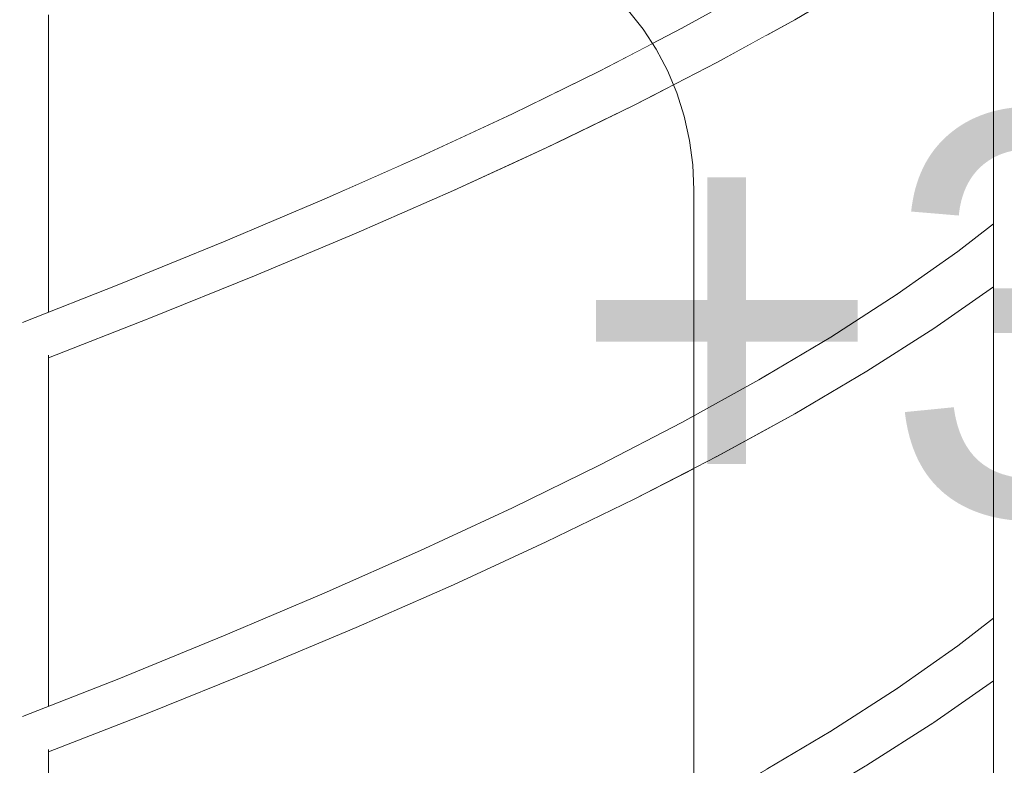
# Model space of a CAD drawing. Header units: millimetres. Extents: x 16408 to 39505, y -6861 to 26364.
# Tile 61 of 85: x 31329 to 31878, y 3965 to 4381. Entities that reach past the tile are written whole.
import ezdxf

# ---------------------------------------------------------------- set-up
doc = ezdxf.new("R2010")
doc.units = ezdxf.units.MM
doc.header["$MEASUREMENT"] = 0
doc.linetypes.add('Wipeout_Contour', pattern=[1000, 0, -1000])
for name, color, linetype, lineweight in [('0_Nr_pióra__1', 7, 'Continuous', 13), ('0_Nr_pióra__103', 7, 'Continuous', 5), ('inw_schody zewnętrzne_Nr_pióra__103', 7, 'Continuous', 5)]:
    doc.layers.add(name, color=color, linetype=linetype, lineweight=lineweight)
doc.layers.add('inw_schody zewnętrzne', color=7, linetype='Continuous')
doc.styles.add('STYL_AUTOMATYCZNY_1', font='txt')

# ---------------------------------------------------------------- blocks, each defined once
blk = doc.blocks.new('Wymiary_12_4', base_point=(32094.07, 3836.43))
at = {"layer": '0_Nr_pióra__1', "color": 7, "lineweight": 13, "insert": (31635.73, 4062.73), "char_height": 225, "attachment_point": 7, "style": 'STYL_AUTOMATYCZNY_1'}
blk.add_mtext('\\A1;{\\pql;\\fCentury Gothic|b0|i0|c238|p34;+3,84}', dxfattribs=at)

msp = doc.modelspace()

# ---------------------------------------------------------------- wipeouts: each hides what was drawn before it
at = {"color": 254, "linetype": 'Wipeout_Contour', "lineweight": 0, "ltscale": 127131.364184}
msp.add_wipeout([(31281.59, 4376.06), (31676.86, 4376.06), (31668.67, 4386.27), (31290.55, 4386.27)], dxfattribs=at).dxf.layer = 'inw_schody zewnętrzne'

# ---------------------------------------------------------------- next in the draw order: wipeouts: each hides what was drawn before it
at = {"color": 254, "linetype": 'Wipeout_Contour', "lineweight": 0, "ltscale": 127124.051831}
msp.add_wipeout([(31273.64, 4364.96), (31684.12, 4364.96), (31676.86, 4376.06), (31281.59, 4376.06)], dxfattribs=at).dxf.layer = 'inw_schody zewnętrzne'

# ---------------------------------------------------------------- next in the draw order: wipeouts: each hides what was drawn before it
at = {"color": 254, "linetype": 'Wipeout_Contour', "lineweight": 0, "ltscale": 127116.478153}
msp.add_wipeout([(31266.78, 4353.09), (31690.39, 4353.09), (31684.12, 4364.96), (31273.64, 4364.96)], dxfattribs=at).dxf.layer = 'inw_schody zewnętrzne'

# ---------------------------------------------------------------- next in the draw order: wipeouts: each hides what was drawn before it
at = {"color": 254, "linetype": 'Wipeout_Contour', "lineweight": 0, "ltscale": 127108.720885}
msp.add_wipeout([(31261.06, 4340.56), (31695.61, 4340.56), (31690.39, 4353.09), (31266.78, 4353.09)], dxfattribs=at).dxf.layer = 'inw_schody zewnętrzne'

# ---------------------------------------------------------------- next in the draw order: wipeouts: each hides what was drawn before it
at = {"color": 254, "linetype": 'Wipeout_Contour', "lineweight": 0, "ltscale": 127100.85933}
msp.add_wipeout([(31256.56, 4327.5), (31699.72, 4327.5), (31695.61, 4340.56), (31261.06, 4340.56)], dxfattribs=at).dxf.layer = 'inw_schody zewnętrzne'

# ---------------------------------------------------------------- next in the draw order: wipeouts: each hides what was drawn before it
at = {"color": 254, "linetype": 'Wipeout_Contour', "lineweight": 0, "ltscale": 127092.973368}
msp.add_wipeout([(31256.56, 4327.5), (31253.32, 4314.04), (31702.69, 4314.04), (31699.72, 4327.5)], dxfattribs=at).dxf.layer = 'inw_schody zewnętrzne'

# ---------------------------------------------------------------- next in the draw order: wipeouts: each hides what was drawn before it
at = {"color": 254, "linetype": 'Wipeout_Contour', "lineweight": 0, "ltscale": 127085.142605}
msp.add_wipeout([(31253.32, 4314.04), (31251.35, 4300.3), (31704.48, 4300.3), (31702.69, 4314.04)], dxfattribs=at).dxf.layer = 'inw_schody zewnętrzne'

# ---------------------------------------------------------------- next in the draw order: wipeouts: each hides what was drawn before it
at = {"color": 254, "linetype": 'Wipeout_Contour', "lineweight": 0, "ltscale": 127077.445509}
msp.add_wipeout([(31250.7, 4286.43), (31705.08, 4286.43), (31704.48, 4300.3), (31251.35, 4300.3)], dxfattribs=at).dxf.layer = 'inw_schody zewnętrzne'

# ---------------------------------------------------------------- next in the draw order: wipeouts: each hides what was drawn before it
at = {"color": 254, "linetype": 'Wipeout_Contour', "lineweight": 0, "ltscale": 126970.644433}
msp.add_wipeout([(31705.08, 4286.43), (31250.7, 4286.43), (31250.7, 3886.43), (31705.08, 3886.43)], dxfattribs=at).dxf.layer = 'inw_schody zewnętrzne'

# ---------------------------------------------------------------- next in the draw order: wipeouts: each hides what was drawn before it
at = {"color": 254, "linetype": 'Wipeout_Contour', "lineweight": 0, "ltscale": 126541.43912}
msp.add_wipeout([(31400.86, 4214.52), (31331.35, 4191.57), (31344.76, 4194.13), (31344.76, 4192.66)], dxfattribs=at)
at = {"color": 254, "linetype": 'Wipeout_Contour', "lineweight": 0, "ltscale": 126427.672072}
msp.add_wipeout([(31400.86, 3994.52), (31331.35, 3971.57), (31344.76, 3974.13), (31344.76, 3972.66)], dxfattribs=at)
at = {"color": 254, "linetype": 'Wipeout_Contour', "lineweight": 0, "ltscale": 671241.019452}
msp.add_wipeout([(31702.69, 4314.04), (31704.48, 4300.3), (31705.08, 4286.43), (31705.08, 3886.43), (31611.3, 3886.43), (31611.3, 3836.43), (31745.68, 3836.43), (31745.68, 4856.43), (31611.3, 4856.43), (31611.3, 4422.51), (31617.03, 4420.96), (31628.46, 4416.45), (31639.44, 4410.67), (31649.87, 4403.66), (31659.65, 4395.51), (31668.67, 4386.27), (31676.86, 4376.06), (31684.12, 4364.96), (31690.39, 4353.09), (31695.61, 4340.56), (31699.72, 4327.5)], dxfattribs=at).dxf.layer = 'inw_schody zewnętrzne'

# ---------------------------------------------------------------- next in the draw order: linework, layer by layer
at = {"layer": 'inw_schody zewnętrzne_Nr_pióra__103', "color": 7, "linetype": 'Continuous', "lineweight": 5}
for p, q in [((31699.72, 4327.5), (31702.69, 4314.04)), ((31702.69, 4314.04), (31704.48, 4300.3)), ((31704.48, 4300.3), (31705.08, 4286.43))]:
    msp.add_line(p, q, dxfattribs=at)

# ---------------------------------------------------------------- next in the draw order: wipeouts: each hides what was drawn before it
at = {"color": 254, "linetype": 'Wipeout_Contour', "lineweight": 0, "ltscale": 126573.459007}
msp.add_wipeout([(31389.05, 4214.52), (31330.55, 4191.41), (31331.35, 4191.57), (31400.86, 4214.52)], dxfattribs=at)
at = {"color": 254, "linetype": 'Wipeout_Contour', "lineweight": 0, "ltscale": 126459.582801}
msp.add_wipeout([(31389.05, 3994.52), (31330.55, 3971.42), (31331.35, 3971.57), (31400.86, 3994.52)], dxfattribs=at)
at = {"color": 254, "linetype": 'Wipeout_Contour', "lineweight": 0, "ltscale": 224660.103691}
msp.add_wipeout([(31874.7, 4856.43), (31745.68, 4856.43), (31745.68, 3836.43), (31833.82, 3836.43), (31846.37, 3846.01), (31847.43, 3846.87), (31874.7, 3846.87)], dxfattribs=at).dxf.layer = 'inw_schody zewnętrzne'

# ---------------------------------------------------------------- next in the draw order: wipeouts: each hides what was drawn before it
at = {"color": 254, "linetype": 'Wipeout_Contour', "lineweight": 0, "ltscale": 95097.517163}
msp.add_wipeout([(31459.88, 4238.36), (31389.05, 4214.52), (31400.86, 4214.52)], dxfattribs=at)
at = {"color": 254, "linetype": 'Wipeout_Contour', "lineweight": 0, "ltscale": 95011.857616}
msp.add_wipeout([(31389.05, 3994.52), (31400.86, 3994.52), (31459.88, 4018.36)], dxfattribs=at)
at = {"color": 254, "linetype": 'Wipeout_Contour', "lineweight": 0, "ltscale": 96048.453144}
msp.add_wipeout([(31741.42, 3960.43), (31784.71, 3965.23), (31781.51, 3984.27)], dxfattribs=at)

# ---------------------------------------------------------------- next in the draw order: wipeouts: each hides what was drawn before it
at = {"color": 254, "linetype": 'Wipeout_Contour', "lineweight": 0, "ltscale": 95146.202776}
msp.add_wipeout([(31389.05, 4214.52), (31459.88, 4238.36), (31447.3, 4238.36)], dxfattribs=at)
at = {"color": 254, "linetype": 'Wipeout_Contour', "lineweight": 0, "ltscale": 95060.414649}
msp.add_wipeout([(31389.05, 3994.52), (31459.88, 4018.36), (31447.3, 4018.36)], dxfattribs=at)
at = {"color": 254, "linetype": 'Wipeout_Contour', "lineweight": 0, "ltscale": 96167.19323}
msp.add_wipeout([(31784.71, 3965.23), (31801.77, 3965.23), (31839.04, 3989.07)], dxfattribs=at)

# ---------------------------------------------------------------- next in the draw order: wipeouts: each hides what was drawn before it
at = {"color": 254, "linetype": 'Wipeout_Contour', "lineweight": 0, "ltscale": 95071.172745}
msp.add_wipeout([(31447.3, 4238.36), (31384.11, 4233.56), (31389.05, 4214.52)], dxfattribs=at)
at = {"color": 254, "linetype": 'Wipeout_Contour', "lineweight": 0, "ltscale": 94985.351514}
msp.add_wipeout([(31447.3, 4018.36), (31384.11, 4013.56), (31389.05, 3994.52)], dxfattribs=at)
at = {"color": 254, "linetype": 'Wipeout_Contour', "lineweight": 0, "ltscale": 96189.480078}
msp.add_wipeout([(31784.71, 3965.23), (31839.04, 3989.07), (31821.49, 3989.07)], dxfattribs=at)

# ---------------------------------------------------------------- next in the draw order: wipeouts: each hides what was drawn before it
at = {"color": 254, "linetype": 'Wipeout_Contour', "lineweight": 0, "ltscale": 95128.992023}
msp.add_wipeout([(31442.54, 4257.4), (31384.11, 4233.56), (31447.3, 4238.36)], dxfattribs=at)
at = {"color": 254, "linetype": 'Wipeout_Contour', "lineweight": 0, "ltscale": 94892.939231}
msp.add_wipeout([(31330.39, 4210.22), (31330.55, 4191.42), (31389.05, 4214.52)], dxfattribs=at)
at = {"color": 254, "linetype": 'Wipeout_Contour', "lineweight": 0, "ltscale": 95042.929403}
msp.add_wipeout([(31442.54, 4037.4), (31384.11, 4013.56), (31447.3, 4018.36)], dxfattribs=at)
at = {"color": 254, "linetype": 'Wipeout_Contour', "lineweight": 0, "ltscale": 94807.445783}
msp.add_wipeout([(31330.39, 3990.22), (31330.55, 3971.42), (31389.05, 3994.52)], dxfattribs=at)
at = {"color": 254, "linetype": 'Wipeout_Contour', "lineweight": 0, "ltscale": 96132.370404}
msp.add_wipeout([(31781.51, 3984.27), (31784.71, 3965.23), (31821.49, 3989.07)], dxfattribs=at)

# ---------------------------------------------------------------- next in the draw order: linework, layer by layer
at = {"layer": '0_Nr_pióra__103', "color": 7, "linetype": 'Continuous', "lineweight": 5}
for p, q in [((31344.76, 3836.43), (31344.76, 3974.13)), ((31761.4, 3941.39), (31801.77, 3965.23))]:
    msp.add_line(p, q, dxfattribs=at)

# ---------------------------------------------------------------- next in the draw order: wipeouts: each hides what was drawn before it
at = {"color": 254, "linetype": 'Wipeout_Contour', "lineweight": 0, "ltscale": 95279.494444}
msp.add_wipeout([(31447.3, 4238.36), (31459.88, 4238.36), (31516.62, 4262.2)], dxfattribs=at)
at = {"color": 254, "linetype": 'Wipeout_Contour', "lineweight": 0, "ltscale": 126563.407036}
msp.add_wipeout([(31330.41, 4212.42), (31330.39, 4210.22), (31389.05, 4214.52), (31384.11, 4233.56)], dxfattribs=at)
at = {"color": 254, "linetype": 'Wipeout_Contour', "lineweight": 0, "ltscale": 95193.502818}
msp.add_wipeout([(31447.3, 4018.36), (31459.88, 4018.36), (31516.62, 4042.2)], dxfattribs=at)
at = {"color": 254, "linetype": 'Wipeout_Contour', "lineweight": 0, "ltscale": 126449.117119}
msp.add_wipeout([(31330.41, 3992.42), (31330.39, 3990.22), (31389.05, 3994.52), (31384.11, 4013.56)], dxfattribs=at)
at = {"color": 254, "linetype": 'Wipeout_Contour', "lineweight": 0, "ltscale": 96170.36398}
msp.add_wipeout([(31781.51, 3984.27), (31821.49, 3989.07), (31818.55, 4008.1)], dxfattribs=at)

# ---------------------------------------------------------------- next in the draw order: linework, layer by layer
at = {"layer": '0_Nr_pióra__103', "color": 7, "linetype": 'Continuous', "lineweight": 5}
for p, q in [((31344.76, 4218.07), (31344.76, 4384.13)), ((31330.41, 4212.42), (31384.11, 4233.56)), ((31344.76, 4192.66), (31400.86, 4214.52)), ((31344.76, 3998.07), (31344.76, 4194.13)), ((31330.41, 3992.42), (31384.11, 4013.56)), ((31344.76, 3972.66), (31400.86, 3994.52)), ((31741.42, 3960.43), (31781.51, 3984.27))]:
    msp.add_line(p, q, dxfattribs=at)

# ---------------------------------------------------------------- next in the draw order: wipeouts: each hides what was drawn before it
at = {"color": 254, "linetype": 'Wipeout_Contour', "lineweight": 0, "ltscale": 95325.212157}
msp.add_wipeout([(31447.3, 4238.36), (31516.62, 4262.2), (31503.29, 4262.2)], dxfattribs=at)
at = {"color": 254, "linetype": 'Wipeout_Contour', "lineweight": 0, "ltscale": 95239.089682}
msp.add_wipeout([(31447.3, 4018.36), (31516.62, 4042.2), (31503.29, 4042.2)], dxfattribs=at)
at = {"color": 254, "linetype": 'Wipeout_Contour', "lineweight": 0, "ltscale": 128405.917365}
msp.add_wipeout([(31872.31, 4012.53), (31821.49, 3989.07), (31839.04, 3989.07), (31872.31, 4012.34)], dxfattribs=at)

# ---------------------------------------------------------------- next in the draw order: wipeouts: each hides what was drawn before it
at = {"color": 254, "linetype": 'Wipeout_Contour', "lineweight": 0, "ltscale": 95251.855656}
msp.add_wipeout([(31442.54, 4257.4), (31447.3, 4238.36), (31503.29, 4262.2)], dxfattribs=at)
at = {"color": 254, "linetype": 'Wipeout_Contour', "lineweight": 0, "ltscale": 95165.701393}
msp.add_wipeout([(31442.54, 4037.4), (31447.3, 4018.36), (31503.29, 4042.2)], dxfattribs=at)
at = {"color": 254, "linetype": 'Wipeout_Contour', "lineweight": 0, "ltscale": 128424.723868}
msp.add_wipeout([(31855.12, 4012.9), (31821.49, 3989.07), (31872.31, 4012.53), (31872.31, 4012.9)], dxfattribs=at)

# ---------------------------------------------------------------- next in the draw order: linework, layer by layer
at = {"layer": '0_Nr_pióra__103', "color": 7, "linetype": 'Continuous', "lineweight": 5}
for p, q in [((31400.86, 4214.52), (31459.88, 4238.36)), ((31400.86, 3994.52), (31459.88, 4018.36))]:
    msp.add_line(p, q, dxfattribs=at)

# ---------------------------------------------------------------- next in the draw order: wipeouts: each hides what was drawn before it
at = {"color": 254, "linetype": 'Wipeout_Contour', "lineweight": 0, "ltscale": 95307.6431}
msp.add_wipeout([(31442.54, 4257.4), (31503.29, 4262.2), (31498.72, 4281.24)], dxfattribs=at)
at = {"color": 254, "linetype": 'Wipeout_Contour', "lineweight": 0, "ltscale": 95221.246264}
msp.add_wipeout([(31442.54, 4037.4), (31503.29, 4042.2), (31498.72, 4061.24)], dxfattribs=at)
at = {"color": 254, "linetype": 'Wipeout_Contour', "lineweight": 0, "ltscale": 96247.881121}
msp.add_wipeout([(31855.12, 4012.9), (31818.55, 4008.1), (31821.49, 3989.07)], dxfattribs=at)

# ---------------------------------------------------------------- next in the draw order: linework, layer by layer
at = {"layer": '0_Nr_pióra__103', "color": 7, "linetype": 'Continuous', "lineweight": 5}
for p, q in [((31384.11, 4233.56), (31442.54, 4257.4)), ((31384.11, 4013.56), (31442.54, 4037.4)), ((31801.77, 3965.23), (31839.04, 3989.07))]:
    msp.add_line(p, q, dxfattribs=at)

# ---------------------------------------------------------------- next in the draw order: wipeouts: each hides what was drawn before it
at = {"color": 254, "linetype": 'Wipeout_Contour', "lineweight": 0, "ltscale": 95454.579567}
msp.add_wipeout([(31503.29, 4262.2), (31516.62, 4262.2), (31570.92, 4286.04)], dxfattribs=at)
at = {"color": 254, "linetype": 'Wipeout_Contour', "lineweight": 0, "ltscale": 95368.250889}
msp.add_wipeout([(31503.29, 4042.2), (31516.62, 4042.2), (31570.92, 4066.04)], dxfattribs=at)
at = {"color": 254, "linetype": 'Wipeout_Contour', "lineweight": 0, "ltscale": 96283.03599}
msp.add_wipeout([(31852.44, 4031.94), (31818.55, 4008.1), (31855.12, 4012.9)], dxfattribs=at)

# ---------------------------------------------------------------- next in the draw order: linework, layer by layer
at = {"layer": '0_Nr_pióra__103', "color": 7, "linetype": 'Continuous', "lineweight": 5}
msp.add_line((31781.51, 3984.27), (31818.55, 4008.1), dxfattribs=at)

# ---------------------------------------------------------------- next in the draw order: wipeouts: each hides what was drawn before it
at = {"color": 254, "linetype": 'Wipeout_Contour', "lineweight": 0, "ltscale": 95497.229248}
msp.add_wipeout([(31556.88, 4286.04), (31503.29, 4262.2), (31570.92, 4286.04)], dxfattribs=at)
at = {"color": 254, "linetype": 'Wipeout_Contour', "lineweight": 0, "ltscale": 95410.767343}
msp.add_wipeout([(31556.88, 4066.04), (31503.29, 4042.2), (31570.92, 4066.04)], dxfattribs=at)
at = {"color": 254, "linetype": 'Wipeout_Contour', "lineweight": 0, "ltscale": 96355.251519}
msp.add_wipeout([(31855.12, 4012.9), (31872.31, 4012.9), (31872.31, 4021.3)], dxfattribs=at)

# ---------------------------------------------------------------- next in the draw order: wipeouts: each hides what was drawn before it
at = {"color": 254, "linetype": 'Wipeout_Contour', "lineweight": 0, "ltscale": 95425.719576}
msp.add_wipeout([(31498.72, 4281.24), (31503.29, 4262.2), (31556.88, 4286.04)], dxfattribs=at)
at = {"color": 254, "linetype": 'Wipeout_Contour', "lineweight": 0, "ltscale": 95339.227357}
msp.add_wipeout([(31498.72, 4061.24), (31503.29, 4042.2), (31556.88, 4066.04)], dxfattribs=at)
at = {"color": 254, "linetype": 'Wipeout_Contour', "lineweight": 0, "ltscale": 96357.01158}
msp.add_wipeout([(31855.12, 4012.9), (31872.31, 4021.3), (31872.31, 4026.35)], dxfattribs=at)

# ---------------------------------------------------------------- next in the draw order: linework, layer by layer
at = {"layer": '0_Nr_pióra__103', "color": 7, "linetype": 'Continuous', "lineweight": 5}
for p, q in [((31459.88, 4238.36), (31516.62, 4262.2)), ((31459.88, 4018.36), (31516.62, 4042.2))]:
    msp.add_line(p, q, dxfattribs=at)

# ---------------------------------------------------------------- next in the draw order: wipeouts: each hides what was drawn before it
at = {"color": 254, "linetype": 'Wipeout_Contour', "lineweight": 0, "ltscale": 95479.354837}
msp.add_wipeout([(31552.52, 4305.07), (31498.72, 4281.24), (31556.88, 4286.04)], dxfattribs=at)
at = {"color": 254, "linetype": 'Wipeout_Contour', "lineweight": 0, "ltscale": 95392.618727}
msp.add_wipeout([(31552.52, 4085.07), (31498.72, 4061.24), (31556.88, 4066.04)], dxfattribs=at)
at = {"color": 254, "linetype": 'Wipeout_Contour', "lineweight": 0, "ltscale": 128465.726983}
msp.add_wipeout([(31852.44, 4031.94), (31855.12, 4012.9), (31872.31, 4026.35), (31872.31, 4034.82)], dxfattribs=at)

# ---------------------------------------------------------------- next in the draw order: linework, layer by layer
at = {"layer": '0_Nr_pióra__103', "color": 7, "linetype": 'Continuous', "lineweight": 5}
for p, q in [((31442.54, 4257.4), (31498.72, 4281.24)), ((31442.54, 4037.4), (31498.72, 4061.24)), ((31839.04, 3989.07), (31872.31, 4012.34))]:
    msp.add_line(p, q, dxfattribs=at)

# ---------------------------------------------------------------- next in the draw order: wipeouts: each hides what was drawn before it
at = {"color": 254, "linetype": 'Wipeout_Contour', "lineweight": 0, "ltscale": 95622.380994}
msp.add_wipeout([(31622.67, 4309.87), (31556.88, 4286.04), (31570.92, 4286.04)], dxfattribs=at)
at = {"color": 254, "linetype": 'Wipeout_Contour', "lineweight": 0, "ltscale": 95535.709891}
msp.add_wipeout([(31622.67, 4089.87), (31556.88, 4066.04), (31570.92, 4066.04)], dxfattribs=at)
at = {"color": 254, "linetype": 'Wipeout_Contour', "lineweight": 0, "ltscale": 96361.023534}
msp.add_wipeout([(31852.44, 4031.94), (31872.31, 4034.82), (31872.31, 4047.37)], dxfattribs=at)

# ---------------------------------------------------------------- next in the draw order: linework, layer by layer
at = {"layer": '0_Nr_pióra__103', "color": 7, "linetype": 'Continuous', "lineweight": 5}
for p, q in [((31852.44, 4031.94), (31872.31, 4047.37)), ((31818.55, 4008.1), (31852.44, 4031.94))]:
    msp.add_line(p, q, dxfattribs=at)

# ---------------------------------------------------------------- next in the draw order: wipeouts: each hides what was drawn before it
at = {"color": 254, "linetype": 'Wipeout_Contour', "lineweight": 0, "ltscale": 95661.87019}
msp.add_wipeout([(31556.88, 4286.04), (31622.67, 4309.87), (31607.96, 4309.87)], dxfattribs=at)
at = {"color": 254, "linetype": 'Wipeout_Contour', "lineweight": 0, "ltscale": 95575.063375}
msp.add_wipeout([(31556.88, 4066.04), (31622.67, 4089.87), (31607.96, 4089.87)], dxfattribs=at)

# ---------------------------------------------------------------- next in the draw order: wipeouts: each hides what was drawn before it
at = {"color": 254, "linetype": 'Wipeout_Contour', "lineweight": 0, "ltscale": 95592.376063}
msp.add_wipeout([(31607.96, 4309.87), (31552.52, 4305.07), (31556.88, 4286.04)], dxfattribs=at)
at = {"color": 254, "linetype": 'Wipeout_Contour', "lineweight": 0, "ltscale": 95505.540564}
msp.add_wipeout([(31607.96, 4089.87), (31552.52, 4085.07), (31556.88, 4066.04)], dxfattribs=at)

# ---------------------------------------------------------------- next in the draw order: linework, layer by layer
at = {"layer": '0_Nr_pióra__103', "color": 7, "linetype": 'Continuous', "lineweight": 5}
for p, q in [((31516.62, 4262.2), (31570.92, 4286.04)), ((31516.62, 4042.2), (31570.92, 4066.04))]:
    msp.add_line(p, q, dxfattribs=at)

# ---------------------------------------------------------------- next in the draw order: wipeouts: each hides what was drawn before it
at = {"color": 254, "linetype": 'Wipeout_Contour', "lineweight": 0, "ltscale": 95643.743995}
msp.add_wipeout([(31603.81, 4328.91), (31552.52, 4305.07), (31607.96, 4309.87)], dxfattribs=at)
at = {"color": 254, "linetype": 'Wipeout_Contour', "lineweight": 0, "ltscale": 95556.663156}
msp.add_wipeout([(31603.81, 4108.91), (31552.52, 4085.07), (31607.96, 4089.87)], dxfattribs=at)

# ---------------------------------------------------------------- next in the draw order: linework, layer by layer
at = {"layer": '0_Nr_pióra__103', "color": 7, "linetype": 'Continuous', "lineweight": 5}
for p, q in [((31498.72, 4281.24), (31552.52, 4305.07)), ((31498.72, 4061.24), (31552.52, 4085.07))]:
    msp.add_line(p, q, dxfattribs=at)

# ---------------------------------------------------------------- next in the draw order: wipeouts: each hides what was drawn before it
at = {"color": 254, "linetype": 'Wipeout_Contour', "lineweight": 0, "ltscale": 95782.524647}
msp.add_wipeout([(31671.75, 4333.71), (31607.96, 4309.87), (31622.67, 4309.87)], dxfattribs=at)
at = {"color": 254, "linetype": 'Wipeout_Contour', "lineweight": 0, "ltscale": 95695.505356}
msp.add_wipeout([(31671.75, 4113.71), (31607.96, 4089.87), (31622.67, 4089.87)], dxfattribs=at)

# ---------------------------------------------------------------- next in the draw order: wipeouts: each hides what was drawn before it
at = {"color": 254, "linetype": 'Wipeout_Contour', "lineweight": 0, "ltscale": 95818.768829}
msp.add_wipeout([(31656.39, 4333.71), (31607.96, 4309.87), (31671.75, 4333.71)], dxfattribs=at)
at = {"color": 254, "linetype": 'Wipeout_Contour', "lineweight": 0, "ltscale": 95731.611241}
msp.add_wipeout([(31656.39, 4113.71), (31607.96, 4089.87), (31671.75, 4113.71)], dxfattribs=at)

# ---------------------------------------------------------------- next in the draw order: wipeouts: each hides what was drawn before it
at = {"color": 254, "linetype": 'Wipeout_Contour', "lineweight": 0, "ltscale": 95751.453962}
msp.add_wipeout([(31603.81, 4328.91), (31607.96, 4309.87), (31656.39, 4333.71)], dxfattribs=at)
at = {"color": 254, "linetype": 'Wipeout_Contour', "lineweight": 0, "ltscale": 95664.269472}
msp.add_wipeout([(31656.39, 4113.71), (31603.81, 4108.91), (31607.96, 4089.87)], dxfattribs=at)

# ---------------------------------------------------------------- next in the draw order: linework, layer by layer
at = {"layer": '0_Nr_pióra__103', "color": 7, "linetype": 'Continuous', "lineweight": 5}
for p, q in [((31570.92, 4286.04), (31622.67, 4309.87)), ((31570.92, 4066.04), (31622.67, 4089.87))]:
    msp.add_line(p, q, dxfattribs=at)

# ---------------------------------------------------------------- next in the draw order: wipeouts: each hides what was drawn before it
at = {"color": 254, "linetype": 'Wipeout_Contour', "lineweight": 0, "ltscale": 95800.444918}
msp.add_wipeout([(31652.46, 4352.75), (31603.81, 4328.91), (31656.39, 4333.71)], dxfattribs=at)
at = {"color": 254, "linetype": 'Wipeout_Contour', "lineweight": 0, "ltscale": 95713.013511}
msp.add_wipeout([(31652.46, 4132.75), (31603.81, 4108.91), (31656.39, 4113.71)], dxfattribs=at)

# ---------------------------------------------------------------- next in the draw order: linework, layer by layer
at = {"layer": '0_Nr_pióra__103', "color": 7, "linetype": 'Continuous', "lineweight": 5}
for p, q in [((31552.52, 4305.07), (31603.81, 4328.91)), ((31552.52, 4085.07), (31603.81, 4108.91))]:
    msp.add_line(p, q, dxfattribs=at)

# ---------------------------------------------------------------- next in the draw order: wipeouts: each hides what was drawn before it
at = {"color": 254, "linetype": 'Wipeout_Contour', "lineweight": 0, "ltscale": 95934.654781}
msp.add_wipeout([(31656.39, 4333.71), (31671.75, 4333.71), (31718.03, 4357.55)], dxfattribs=at)
at = {"color": 254, "linetype": 'Wipeout_Contour', "lineweight": 0, "ltscale": 95847.281158}
msp.add_wipeout([(31656.39, 4113.71), (31671.75, 4113.71), (31718.03, 4137.55)], dxfattribs=at)

# ---------------------------------------------------------------- next in the draw order: wipeouts: each hides what was drawn before it
at = {"color": 254, "linetype": 'Wipeout_Contour', "lineweight": 0, "ltscale": 95967.577679}
msp.add_wipeout([(31702.06, 4357.55), (31656.39, 4333.71), (31718.03, 4357.55)], dxfattribs=at)
at = {"color": 254, "linetype": 'Wipeout_Contour', "lineweight": 0, "ltscale": 95880.063081}
msp.add_wipeout([(31702.06, 4137.55), (31656.39, 4113.71), (31718.03, 4137.55)], dxfattribs=at)

# ---------------------------------------------------------------- next in the draw order: wipeouts: each hides what was drawn before it
at = {"color": 254, "linetype": 'Wipeout_Contour', "lineweight": 0, "ltscale": 95902.60034}
msp.add_wipeout([(31652.46, 4352.75), (31656.39, 4333.71), (31702.06, 4357.55)], dxfattribs=at)
at = {"color": 254, "linetype": 'Wipeout_Contour', "lineweight": 0, "ltscale": 95815.06077}
msp.add_wipeout([(31652.46, 4132.75), (31656.39, 4113.71), (31702.06, 4137.55)], dxfattribs=at)

# ---------------------------------------------------------------- next in the draw order: linework, layer by layer
at = {"layer": '0_Nr_pióra__103', "color": 7, "linetype": 'Continuous', "lineweight": 5}
for p, q in [((31622.67, 4309.87), (31671.75, 4333.71)), ((31622.67, 4089.87), (31671.75, 4113.71))]:
    msp.add_line(p, q, dxfattribs=at)
at = {"layer": 'inw_schody zewnętrzne_Nr_pióra__103', "color": 7, "linetype": 'Continuous', "lineweight": 5}
msp.add_line((31695.61, 4340.56), (31699.72, 4327.5), dxfattribs=at)

# ---------------------------------------------------------------- next in the draw order: wipeouts: each hides what was drawn before it
at = {"color": 254, "linetype": 'Wipeout_Contour', "lineweight": 0, "ltscale": 95949.110348}
msp.add_wipeout([(31698.37, 4376.59), (31652.46, 4352.75), (31702.06, 4357.55)], dxfattribs=at)
at = {"color": 254, "linetype": 'Wipeout_Contour', "lineweight": 0, "ltscale": 95861.322158}
msp.add_wipeout([(31698.37, 4156.59), (31652.46, 4132.75), (31702.06, 4137.55)], dxfattribs=at)

# ---------------------------------------------------------------- next in the draw order: linework, layer by layer
at = {"layer": '0_Nr_pióra__103', "color": 7, "linetype": 'Continuous', "lineweight": 5}
for p, q in [((31603.81, 4328.91), (31652.46, 4352.75)), ((31603.81, 4108.91), (31652.46, 4132.75))]:
    msp.add_line(p, q, dxfattribs=at)
at = {"layer": 'inw_schody zewnętrzne_Nr_pióra__103', "color": 7, "linetype": 'Continuous', "lineweight": 5}
for p, q in [((31668.67, 4386.27), (31676.86, 4376.06)), ((31676.86, 4376.06), (31684.12, 4364.96)), ((31684.12, 4364.96), (31690.39, 4353.09)), ((31690.39, 4353.09), (31695.61, 4340.56))]:
    msp.add_line(p, q, dxfattribs=at)

# ---------------------------------------------------------------- next in the draw order: wipeouts: each hides what was drawn before it
at = {"color": 254, "linetype": 'Wipeout_Contour', "lineweight": 0, "ltscale": 96078.43484}
msp.add_wipeout([(31761.4, 4381.39), (31702.06, 4357.55), (31718.03, 4357.55)], dxfattribs=at)
at = {"color": 254, "linetype": 'Wipeout_Contour', "lineweight": 0, "ltscale": 95990.700375}
msp.add_wipeout([(31761.4, 4161.39), (31702.06, 4137.55), (31718.03, 4137.55)], dxfattribs=at)

# ---------------------------------------------------------------- next in the draw order: wipeouts: each hides what was drawn before it
at = {"color": 254, "linetype": 'Wipeout_Contour', "lineweight": 0, "ltscale": 96107.968603}
msp.add_wipeout([(31702.06, 4357.55), (31761.4, 4381.39), (31744.87, 4381.39)], dxfattribs=at)
at = {"color": 254, "linetype": 'Wipeout_Contour', "lineweight": 0, "ltscale": 96020.090397}
msp.add_wipeout([(31702.06, 4137.55), (31761.4, 4161.39), (31744.87, 4161.39)], dxfattribs=at)

# ---------------------------------------------------------------- next in the draw order: wipeouts: each hides what was drawn before it
at = {"color": 254, "linetype": 'Wipeout_Contour', "lineweight": 0, "ltscale": 96045.48123}
msp.add_wipeout([(31698.37, 4376.59), (31702.06, 4357.55), (31744.87, 4381.39)], dxfattribs=at)
at = {"color": 254, "linetype": 'Wipeout_Contour', "lineweight": 0, "ltscale": 95957.580126}
msp.add_wipeout([(31698.37, 4156.59), (31702.06, 4137.55), (31744.87, 4161.39)], dxfattribs=at)

# ---------------------------------------------------------------- next in the draw order: linework, layer by layer
at = {"layer": '0_Nr_pióra__103', "color": 7, "linetype": 'Continuous', "lineweight": 5}
for p, q in [((31671.75, 4333.71), (31718.03, 4357.55)), ((31671.75, 4113.71), (31718.03, 4137.55))]:
    msp.add_line(p, q, dxfattribs=at)

# ---------------------------------------------------------------- next in the draw order: wipeouts: each hides what was drawn before it
at = {"color": 254, "linetype": 'Wipeout_Contour', "lineweight": 0, "ltscale": 96089.41237}
msp.add_wipeout([(31698.37, 4376.59), (31744.87, 4381.39), (31741.42, 4400.43)], dxfattribs=at)
at = {"color": 254, "linetype": 'Wipeout_Contour', "lineweight": 0, "ltscale": 96001.260823}
msp.add_wipeout([(31698.37, 4156.59), (31744.87, 4161.39), (31741.42, 4180.43)], dxfattribs=at)

# ---------------------------------------------------------------- next in the draw order: linework, layer by layer
at = {"layer": '0_Nr_pióra__103', "color": 7, "linetype": 'Continuous', "lineweight": 5}
for p, q in [((31652.46, 4352.75), (31698.37, 4376.59)), ((31652.46, 4132.75), (31698.37, 4156.59))]:
    msp.add_line(p, q, dxfattribs=at)
at = {"layer": 'inw_schody zewnętrzne_Nr_pióra__103', "color": 7, "linetype": 'Continuous', "lineweight": 5}
msp.add_line((31705.08, 4286.43), (31705.08, 3886.43), dxfattribs=at)

# ---------------------------------------------------------------- next in the draw order: wipeouts: each hides what was drawn before it
at = {"color": 254, "linetype": 'Wipeout_Contour', "lineweight": 0, "ltscale": 96213.548234}
msp.add_wipeout([(31744.87, 4381.39), (31761.4, 4381.39), (31801.77, 4405.23)], dxfattribs=at)
at = {"color": 254, "linetype": 'Wipeout_Contour', "lineweight": 0, "ltscale": 96125.446063}
msp.add_wipeout([(31744.87, 4161.39), (31761.4, 4161.39), (31801.77, 4185.23)], dxfattribs=at)

# ---------------------------------------------------------------- next in the draw order: wipeouts: each hides what was drawn before it
at = {"color": 254, "linetype": 'Wipeout_Contour', "lineweight": 0, "ltscale": 96239.633761}
msp.add_wipeout([(31744.87, 4381.39), (31801.77, 4405.23), (31784.71, 4405.23)], dxfattribs=at)
at = {"color": 254, "linetype": 'Wipeout_Contour', "lineweight": 0, "ltscale": 96151.384998}
msp.add_wipeout([(31744.87, 4161.39), (31801.77, 4185.23), (31784.71, 4185.23)], dxfattribs=at)

# ---------------------------------------------------------------- next in the draw order: wipeouts: each hides what was drawn before it
at = {"color": 254, "linetype": 'Wipeout_Contour', "lineweight": 0, "ltscale": 96179.78252}
msp.add_wipeout([(31741.42, 4400.43), (31744.87, 4381.39), (31784.71, 4405.23)], dxfattribs=at)
at = {"color": 254, "linetype": 'Wipeout_Contour', "lineweight": 0, "ltscale": 96091.513075}
msp.add_wipeout([(31741.42, 4180.43), (31744.87, 4161.39), (31784.71, 4185.23)], dxfattribs=at)

# ---------------------------------------------------------------- next in the draw order: linework, layer by layer
at = {"layer": '0_Nr_pióra__103', "color": 7, "linetype": 'Continuous', "lineweight": 5}
for p, q in [((31761.4, 4381.39), (31801.77, 4405.23)), ((31698.37, 4376.59), (31741.42, 4400.43)), ((31718.03, 4357.55), (31761.4, 4381.39)), ((31718.03, 4137.55), (31761.4, 4161.39))]:
    msp.add_line(p, q, dxfattribs=at)

# ---------------------------------------------------------------- next in the draw order: wipeouts: each hides what was drawn before it
at = {"color": 254, "linetype": 'Wipeout_Contour', "lineweight": 0, "ltscale": 96132.521243}
msp.add_wipeout([(31741.42, 4180.43), (31784.71, 4185.23), (31781.51, 4204.27)], dxfattribs=at)

# ---------------------------------------------------------------- next in the draw order: linework, layer by layer
at = {"layer": '0_Nr_pióra__103', "color": 7, "linetype": 'Continuous', "lineweight": 5}
msp.add_line((31698.37, 4156.59), (31741.42, 4180.43), dxfattribs=at)

# ---------------------------------------------------------------- next in the draw order: wipeouts: each hides what was drawn before it
at = {"color": 254, "linetype": 'Wipeout_Contour', "lineweight": 0, "ltscale": 96251.221999}
msp.add_wipeout([(31784.71, 4185.23), (31801.77, 4185.23), (31839.04, 4209.07)], dxfattribs=at)

# ---------------------------------------------------------------- next in the draw order: wipeouts: each hides what was drawn before it
at = {"color": 254, "linetype": 'Wipeout_Contour', "lineweight": 0, "ltscale": 96273.659673}
msp.add_wipeout([(31784.71, 4185.23), (31839.04, 4209.07), (31821.49, 4209.07)], dxfattribs=at)

# ---------------------------------------------------------------- next in the draw order: wipeouts: each hides what was drawn before it
at = {"color": 254, "linetype": 'Wipeout_Contour', "lineweight": 0, "ltscale": 96216.565722}
msp.add_wipeout([(31781.51, 4204.27), (31784.71, 4185.23), (31821.49, 4209.07)], dxfattribs=at)

# ---------------------------------------------------------------- next in the draw order: linework, layer by layer
at = {"layer": '0_Nr_pióra__103', "color": 7, "linetype": 'Continuous', "lineweight": 5}
msp.add_line((31761.4, 4161.39), (31801.77, 4185.23), dxfattribs=at)

# ---------------------------------------------------------------- next in the draw order: wipeouts: each hides what was drawn before it
at = {"color": 254, "linetype": 'Wipeout_Contour', "lineweight": 0, "ltscale": 96254.815967}
msp.add_wipeout([(31781.51, 4204.27), (31821.49, 4209.07), (31818.55, 4228.1)], dxfattribs=at)

# ---------------------------------------------------------------- next in the draw order: linework, layer by layer
at = {"layer": '0_Nr_pióra__103', "color": 7, "linetype": 'Continuous', "lineweight": 5}
msp.add_line((31741.42, 4180.43), (31781.51, 4204.27), dxfattribs=at)

# ---------------------------------------------------------------- next in the draw order: wipeouts: each hides what was drawn before it
at = {"color": 254, "linetype": 'Wipeout_Contour', "lineweight": 0, "ltscale": 128518.556008}
msp.add_wipeout([(31872.31, 4232.53), (31821.49, 4209.07), (31839.04, 4209.07), (31872.31, 4232.34)], dxfattribs=at)

# ---------------------------------------------------------------- next in the draw order: wipeouts: each hides what was drawn before it
at = {"color": 254, "linetype": 'Wipeout_Contour', "lineweight": 0, "ltscale": 128537.519927}
msp.add_wipeout([(31855.12, 4232.9), (31821.49, 4209.07), (31872.31, 4232.53), (31872.31, 4232.9)], dxfattribs=at)

# ---------------------------------------------------------------- next in the draw order: wipeouts: each hides what was drawn before it
at = {"color": 254, "linetype": 'Wipeout_Contour', "lineweight": 0, "ltscale": 96332.465452}
msp.add_wipeout([(31855.12, 4232.9), (31818.55, 4228.1), (31821.49, 4209.07)], dxfattribs=at)

# ---------------------------------------------------------------- next in the draw order: linework, layer by layer
at = {"layer": '0_Nr_pióra__103', "color": 7, "linetype": 'Continuous', "lineweight": 5}
msp.add_line((31801.77, 4185.23), (31839.04, 4209.07), dxfattribs=at)

# ---------------------------------------------------------------- next in the draw order: wipeouts: each hides what was drawn before it
at = {"color": 254, "linetype": 'Wipeout_Contour', "lineweight": 0, "ltscale": 96367.879026}
msp.add_wipeout([(31852.44, 4251.94), (31818.55, 4228.1), (31855.12, 4232.9)], dxfattribs=at)

# ---------------------------------------------------------------- next in the draw order: linework, layer by layer
at = {"layer": '0_Nr_pióra__103', "color": 7, "linetype": 'Continuous', "lineweight": 5}
msp.add_line((31781.51, 4204.27), (31818.55, 4228.1), dxfattribs=at)

# ---------------------------------------------------------------- next in the draw order: wipeouts: each hides what was drawn before it
at = {"color": 254, "linetype": 'Wipeout_Contour', "lineweight": 0, "ltscale": 96439.989727}
msp.add_wipeout([(31855.12, 4232.9), (31872.31, 4232.9), (31872.31, 4241.3)], dxfattribs=at)

# ---------------------------------------------------------------- next in the draw order: wipeouts: each hides what was drawn before it
at = {"color": 254, "linetype": 'Wipeout_Contour', "lineweight": 0, "ltscale": 96441.844491}
msp.add_wipeout([(31855.12, 4232.9), (31872.31, 4241.3), (31872.31, 4246.35)], dxfattribs=at)

# ---------------------------------------------------------------- next in the draw order: wipeouts: each hides what was drawn before it
at = {"color": 254, "linetype": 'Wipeout_Contour', "lineweight": 0, "ltscale": 128579.02171}
msp.add_wipeout([(31852.44, 4251.94), (31855.12, 4232.9), (31872.31, 4246.35), (31872.31, 4254.82)], dxfattribs=at)

# ---------------------------------------------------------------- next in the draw order: linework, layer by layer
at = {"layer": '0_Nr_pióra__103', "color": 7, "linetype": 'Continuous', "lineweight": 5}
msp.add_line((31839.04, 4209.07), (31872.31, 4232.34), dxfattribs=at)

# ---------------------------------------------------------------- next in the draw order: wipeouts: each hides what was drawn before it
at = {"color": 254, "linetype": 'Wipeout_Contour', "lineweight": 0, "ltscale": 96446.216583}
msp.add_wipeout([(31852.44, 4251.94), (31872.31, 4254.82), (31872.31, 4267.37)], dxfattribs=at)

# ---------------------------------------------------------------- next in the draw order: linework, layer by layer
at = {"layer": '0_Nr_pióra__103', "color": 7, "linetype": 'Continuous', "lineweight": 5}
for p, q in [((31872.31, 3846.87), (31872.31, 4923.84)), ((31852.44, 4251.94), (31872.31, 4267.37)), ((31818.55, 4228.1), (31852.44, 4251.94))]:
    msp.add_line(p, q, dxfattribs=at)

# ---------------------------------------------------------------- next in the draw order: block references
at = {"color": 7, "linetype": 'Continuous', "lineweight": 13}
msp.add_blockref('Wymiary_12_4', (32094.07, 3836.43), dxfattribs=at)

doc.saveas('drawing.dxf')
